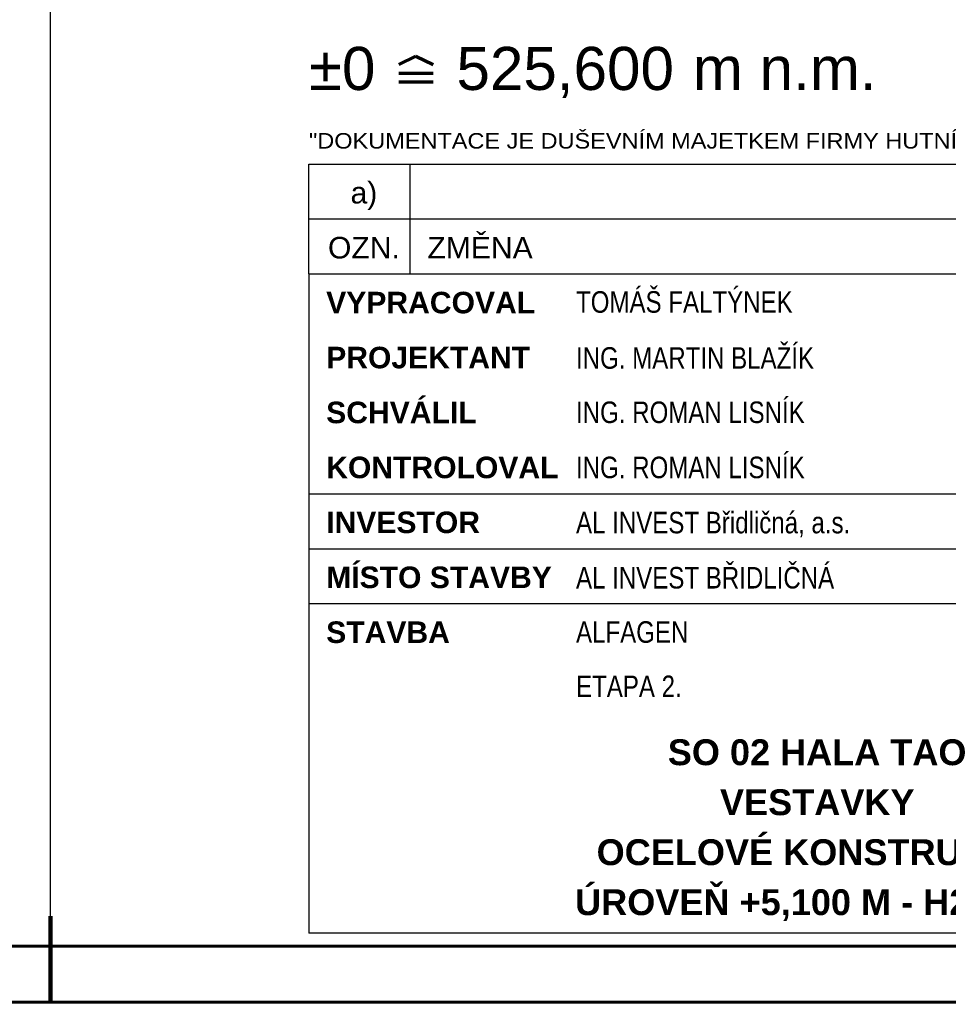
# Paper-space layout 'Layout1' of a CAD drawing. Extents: x -2 to 1380, y -36 to 422.
# Tile 49 of 79: x 974 to 1082, y 0 to 114. Entities that reach past the tile are written whole.
import ezdxf
from ezdxf.enums import TextEntityAlignment as Align

# ---------------------------------------------------------------- set-up
doc = ezdxf.new("R2010")
doc.units = 0
doc.layers.get('DEFPOINTS').update_dxf_attribs({"color": 132, "linetype": 'CONTINUOUS'})
doc.layers.add('RAMECEK_HP', color=251, linetype='CONTINUOUS')
doc.layers.add('RAZITKO_HP', color=222, linetype='CONTINUOUS')
doc.styles.add('RAZITKO_HP_ARIAL', font='arial.ttf')
doc.styles.add('RAZITKO_HP_ARIAL_B', font='arialbd.ttf')
doc.styles.add('RAZITKO_HP_ARIAL_N', font='arial.ttf', dxfattribs={"width": 0.8})
doc.styles.add('ROMANS', font='romans.shx', dxfattribs={"width": 0.8})

# ---------------------------------------------------------------- blocks, each defined once
blk = doc.blocks.new('*U6')
at = {"layer": 'DEFPOINTS'}
blk.add_lwpolyline([(1188, 0), (978, 0), (978, 297), (1188, 297)], close=True, dxfattribs=at)
at = {"layer": 'RAMECEK_HP', "lineweight": 35, "const_width": 0.35}
for points in [[(0, 420), (0, 0), (1188, 0), (1188, 420)], [(6.5, 413.5), (6.5, 6.5), (1181.5, 6.5), (1181.5, 413.5)]]:
    blk.add_lwpolyline(points, close=True, dxfattribs=at)
at = {"layer": 'RAMECEK_HP', "lineweight": 50, "const_width": 0.5}
blk.add_lwpolyline([(978, 0), (978, 10)], dxfattribs=at)
blk.add_lwpolyline([(978, 0), (978, 10)], dxfattribs=at)
at = {"layer": 'DEFPOINTS', "style": 'ROMANS', "width": 0.8}
blk.add_attdef('TISK', text='', height=10, dxfattribs=at).set_placement((1188, -33), align=Align.RIGHT)
blk = doc.blocks.new('0_HP')
at = {"layer": 'RAZITKO_HP', "lineweight": 70}
for p, q in [((-166.58, 105.79), (-164.58, 106.79)), ((-164.58, 106.79), (-162.58, 105.79)), ((-166.58, 104.79), (-162.58, 104.79)), ((-166.58, 103.79), (-162.58, 103.79))]:
    blk.add_line(p, q, dxfattribs=at)
at = {"layer": 'RAZITKO_HP', "lineweight": 70, "style": 'RAZITKO_HP_ARIAL'}
blk.add_text('%%P0', height=5, dxfattribs=at).set_placement((-177, 102.85))
blk = doc.blocks.new('text_HP')
at = {"layer": 'RAZITKO_HP', "lineweight": 25}
blk.add_line((-177, 94.25), (-5, 94.25), dxfattribs=at)
at = {"layer": 'RAZITKO_HP', "lineweight": 18, "style": 'RAZITKO_HP_ARIAL', "width": 1.085}
blk.add_text('"DOKUMENTACE JE DUŠEVNÍM MAJETKEM FIRMY HUTNÍ PROJEKT Frýdek-Místek a.s. A NESMÍ BÝT POUŽITA BEZ JEJÍHO VĚDOMÍ."', height=1.8, dxfattribs=at).set_placement((-177, 96.05))
blk = doc.blocks.new('A$C8147be3e')
at = {"layer": 'RAZITKO_HP', "lineweight": 25}
for p, q in [((-180, 90.88), (-180, 97.25)), ((-168.25, 90.88), (-168.25, 97.25)), ((-180, 90.88), (-8, 90.88)), ((-180, 84.5), (-180, 90.88)), ((-168.25, 84.5), (-168.25, 90.88)), ((-180, 84.5), (-63, 84.5)), ((-180, 84.5), (-180, 8)), ((-180, 59), (-63, 59)), ((-180, 52.62), (-63, 52.62)), ((-180, 46.25), (-63, 46.25)), ((-63, 8), (-180, 8))]:
    blk.add_line(p, q, dxfattribs=at)
at = {"layer": 'RAZITKO_HP'}
for name in ['0_HP', 'text_HP']:
    blk.add_blockref(name, (-3, 3), dxfattribs=at)
at = {"layer": 'RAZITKO_HP', "lineweight": 70, "style": 'RAZITKO_HP_ARIAL'}
for s, p in [('525,600', (-162.88, 105.85)), ('m n.m.', (-135.45, 105.85))]:
    blk.add_text(s, height=5, dxfattribs=at).set_placement(p)
at = {"layer": 'RAZITKO_HP', "lineweight": 25, "style": 'RAZITKO_HP_ARIAL'}
for s, p in [('a)', (-173.62, 92.68)), ('OZN.', (-173.62, 86.3))]:
    blk.add_text(s, height=2.5, dxfattribs=at).set_placement(p, align=Align.CENTER)
blk.add_text('ZMĚNA', height=2.5, dxfattribs=at).set_placement((-166.25, 86.3))
at = {"layer": 'RAZITKO_HP', "lineweight": 35, "style": 'RAZITKO_HP_ARIAL_B'}
for s, p in [('VYPRACOVAL', (-178, 79.93)), ('PROJEKTANT', (-178, 73.55)), ('SCHVÁLIL', (-178, 67.18)), ('KONTROLOVAL', (-178, 60.8)), ('INVESTOR', (-178, 54.43)), ('MÍSTO STAVBY', (-178, 48.05)), ('STAVBA', (-178, 41.68))]:
    blk.add_text(s, height=2.5, dxfattribs=at).set_placement(p)
at = {"layer": 'RAZITKO_HP', "style": 'RAZITKO_HP_ARIAL_N', "width": 0.8}
for s, p in [('TOMÁŠ FALTÝNEK', (-149, 80)), ('ING. MARTIN BLAŽÍK', (-149, 73.5)), ('ING. ROMAN LISNÍK', (-149, 67.2)), ('ING. ROMAN LISNÍK', (-149, 60.8)), ('AL INVEST Břidličná, a.s.', (-149, 54.4)), ('AL INVEST BŘIDLIČNÁ', (-149, 48)), ('ALFAGEN', (-149, 41.7)), ('ETAPA 2.', (-149, 35.4))]:
    blk.add_text(s, height=2.5, dxfattribs=at).set_placement(p)
at = {"layer": 'RAZITKO_HP', "style": 'RAZITKO_HP_ARIAL_B'}
for s, p in [('SO 02 HALA TAO', (-121, 29)), ('VESTAVKY', (-121, 23.2)), ('OCELOVÉ KONSTRUKCE', (-121, 17.4)), ('ÚROVEŇ +5,100 M - H23÷I26', (-121, 11.6))]:
    blk.add_text(s, height=3, dxfattribs=at).set_placement(p, align=Align.MIDDLE_CENTER)

psp = doc.layouts.get("Layout1")

# ---------------------------------------------------------------- block references
at = {"layer": 'RAMECEK_HP'}
psp.add_blockref('*U6', (0, 0), dxfattribs=at)
at = {"layer": 'RAZITKO_HP'}
psp.add_blockref('A$C8147be3e', (1188, 0), dxfattribs=at)

doc.saveas('drawing.dxf')
